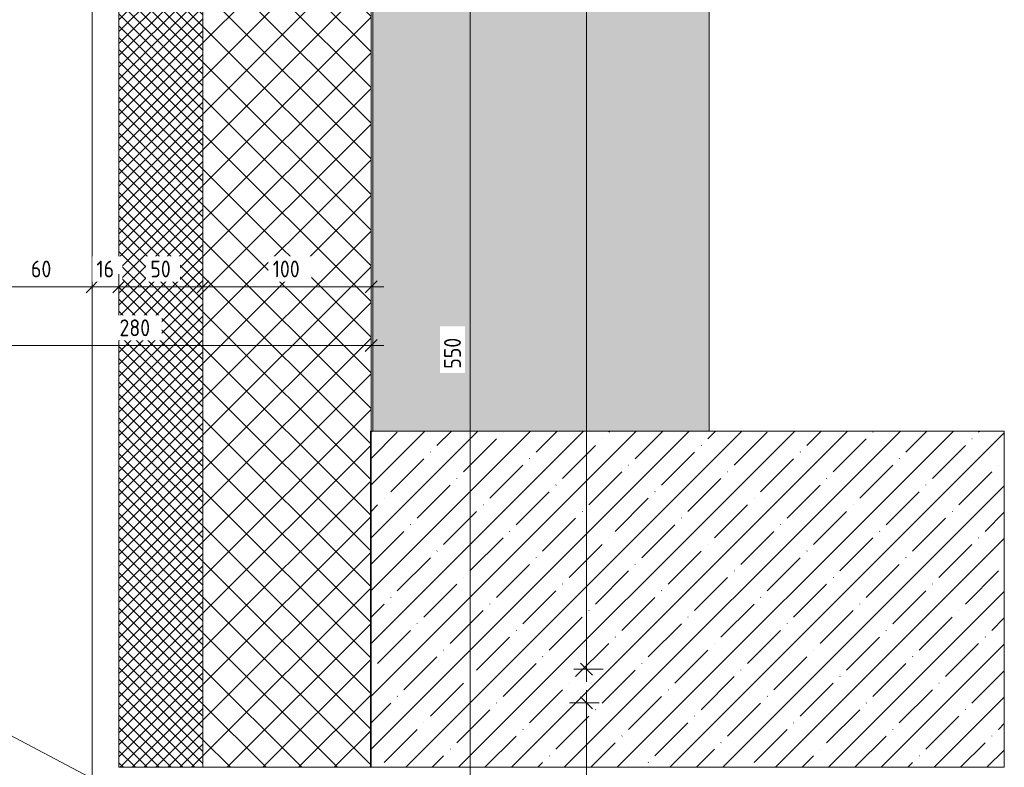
# Model space of a CAD drawing. Header units: millimetres. Extents: x -8934017 to -8932755, y 9525 to 11066.
# Tile 33 of 38: x -8933521 to -8932935, y 10050 to 10495. Entities that reach past the tile are written whole.
import ezdxf

# ---------------------------------------------------------------- set-up
doc = ezdxf.new("R2010")
doc.units = ezdxf.units.MM
for name, color, linetype, lineweight in [('Марки по нескольким категориям', 7, 'Continuous', 9), ('Обобщенные модели', 7, 'Continuous', 18), ('Размеры', 7, 'Continuous', 9), ('Размеры-5', 7, 'Continuous', 9), ('Тонкие линии', 7, 'Continuous', 18), ('Элементы узлов', 7, 'Continuous', 18)]:
    doc.layers.add(name, color=color, linetype=linetype, lineweight=lineweight)
doc.styles.add('GOST Common_1', font='GOST_Common.ttf', dxfattribs={"width": 0.9, "height": 10})
doc.dimstyles.new('ADSK_Основной_2_0', dxfattribs={"dimscale": 304.8, "dimtxt": 10.05715, "dimasz": 0.023196, "dimexe": 0.024606, "dimexo": 0.049213, "dimgap": 0.008202, "dimtad": 1, "dimdec": 0, "dimzin": 0, "dimdsep": 46, "dimtxsty": 'GOST Common_1', "dimblk1": 'OBLIQUE', "dimblk2": 'OBLIQUE', "dimsah": 1, "dimcen": 0.09, "dimdle": 0.024606, "dimazin": 0, "dimtfac": 1, "dimtdec": 4, "dimtix": 1, "dimtmove": 0, "dimatfit": 3, "dimfxl": 1, "dimtvp": 1, "dimtfill": 1, "dimtolj": 1, "dimtzin": 0, "dimarcsym": 2})

# ---------------------------------------------------------------- blocks, each defined once
blk = doc.blocks.new('HILTI_s_Профиль_MFT-T - Профиль MFT-Ta 60x42x1_8 6m-21280767-Сечение 27')
at = {"layer": 'Обобщенные модели'}
blk.add_line((-8933478.08, 10003), (-8933478.08, 10553.6), dxfattribs=at)
blk = doc.blocks.new('DIMBLOCK4-Сечение 27')
at = {"layer": 'Размеры-5'}
for p, q in [((-8933243.09, 10572), (-8933260.59, 10572)), ((-8933253.09, 10022), (-8933253.09, 10572)), ((-8933253.09, 10572), (-8933243.09, 10572)), ((-8933243.09, 10022), (-8933260.59, 10022)), ((-8933253.09, 10022), (-8933243.09, 10022))]:
    blk.add_line(p, q, dxfattribs=at)
at = {"layer": 'Размеры-5', "lineweight": 18}
for p, q in [((-8933253.09, 10572), (-8933256.63, 10575.53)), ((-8933253.09, 10572), (-8933249.56, 10568.46)), ((-8933253.09, 10022), (-8933256.63, 10025.53)), ((-8933253.09, 10022), (-8933249.56, 10018.46))]:
    blk.add_line(p, q, dxfattribs=at)
at = {"layer": 'Размеры-5', "color": 0, "insert": (-8933268.66, 10287.54), "char_height": 10, "width": 22.7053, "attachment_point": 1, "rotation": 90, "line_spacing_factor": 1.022761, "style": 'GOST Common_1', "bg_fill": 3, "box_fill_scale": 1.25, "bg_fill_color": 256, "bg_fill_true_color": 13158600, "bg_fill_transparency": 0}
blk.add_mtext('550', dxfattribs=at)
blk = doc.blocks.new('_Oblique')
at = {"color": 0, "linetype": 'ByBlock', "lineweight": -2}
blk.add_line((-0.5, -0.5), (0.5, 0.5), dxfattribs=at)
blk = doc.blocks.new('DIMBLOCK6-Сечение 27')
at = {"layer": 'Размеры-5'}
for p, q in [((-8933592.52, 10291.29), (-8933592.52, 10308.79)), ((-8933312.08, 10291.29), (-8933312.08, 10308.79)), ((-8933600.02, 10301.29), (-8933304.58, 10301.29)), ((-8933592.52, 10301.29), (-8933592.52, 10291.29)), ((-8933312.08, 10301.29), (-8933312.08, 10291.29))]:
    blk.add_line(p, q, dxfattribs=at)
at = {"layer": 'Размеры-5', "lineweight": 18}
for p, q in [((-8933592.52, 10301.29), (-8933588.99, 10304.83)), ((-8933312.08, 10301.29), (-8933308.55, 10304.83)), ((-8933592.52, 10301.29), (-8933596.06, 10297.76)), ((-8933312.08, 10301.29), (-8933315.62, 10297.76))]:
    blk.add_line(p, q, dxfattribs=at)
at = {"layer": 'Размеры-5', "color": 0, "insert": (-8933461.76, 10316.86), "char_height": 10, "width": 22.7053, "attachment_point": 1, "line_spacing_factor": 1.022761, "style": 'GOST Common_1', "bg_fill": 3, "box_fill_scale": 1.25, "bg_fill_color": 256, "bg_fill_true_color": 13158600, "bg_fill_transparency": 0}
blk.add_mtext('280', dxfattribs=at)
blk = doc.blocks.new('DIMBLOCK8-Сечение 27')
at = {"layer": 'Размеры-5'}
for p, q in [((-8933538.08, 10326.29), (-8933538.08, 10343.79)), ((-8933478.08, 10326.29), (-8933478.08, 10343.79)), ((-8933538.08, 10336.29), (-8933478.08, 10336.29)), ((-8933538.08, 10336.29), (-8933538.08, 10326.29)), ((-8933478.08, 10336.29), (-8933478.08, 10326.29))]:
    blk.add_line(p, q, dxfattribs=at)
at = {"layer": 'Размеры-5', "lineweight": 18}
for p, q in [((-8933538.08, 10336.29), (-8933534.55, 10339.83)), ((-8933478.08, 10336.29), (-8933474.55, 10339.83)), ((-8933538.08, 10336.29), (-8933541.62, 10332.76)), ((-8933478.08, 10336.29), (-8933481.62, 10332.76))]:
    blk.add_line(p, q, dxfattribs=at)
at = {"layer": 'Размеры-5', "color": 0, "insert": (-8933514.39, 10351.86), "char_height": 10, "width": 15.1369, "attachment_point": 1, "line_spacing_factor": 1.022761, "style": 'GOST Common_1', "bg_fill": 3, "box_fill_scale": 1.25, "bg_fill_color": 256, "bg_fill_true_color": 13158600, "bg_fill_transparency": 0}
blk.add_mtext('60', dxfattribs=at)
blk = doc.blocks.new('DIMBLOCK9-Сечение 27')
at = {"layer": 'Размеры-5'}
for p, q in [((-8933478.08, 10326.29), (-8933478.08, 10343.79)), ((-8933462.08, 10326.29), (-8933462.08, 10343.79)), ((-8933478.08, 10336.29), (-8933462.08, 10336.29)), ((-8933478.08, 10336.29), (-8933478.08, 10326.29)), ((-8933462.08, 10336.29), (-8933462.08, 10326.29))]:
    blk.add_line(p, q, dxfattribs=at)
at = {"layer": 'Размеры-5', "lineweight": 18}
for p, q in [((-8933478.08, 10336.29), (-8933474.55, 10339.83)), ((-8933462.08, 10336.29), (-8933458.55, 10339.83)), ((-8933478.08, 10336.29), (-8933481.62, 10332.76)), ((-8933462.08, 10336.29), (-8933465.62, 10332.76))]:
    blk.add_line(p, q, dxfattribs=at)
at = {"layer": 'Размеры-5', "color": 0, "insert": (-8933475.45, 10351.86), "char_height": 10, "width": 12.8868, "attachment_point": 1, "line_spacing_factor": 1.022761, "style": 'GOST Common_1', "bg_fill": 3, "box_fill_scale": 1.25, "bg_fill_color": 256, "bg_fill_true_color": 13158600, "bg_fill_transparency": 0}
blk.add_mtext('16', dxfattribs=at)
blk = doc.blocks.new('DIMBLOCK10-Сечение 27')
at = {"layer": 'Размеры-5'}
for p, q in [((-8933462.08, 10326.29), (-8933462.08, 10343.79)), ((-8933412.08, 10326.29), (-8933412.08, 10343.79)), ((-8933462.08, 10336.29), (-8933412.08, 10336.29)), ((-8933462.08, 10336.29), (-8933462.08, 10326.29)), ((-8933412.08, 10336.29), (-8933412.08, 10326.29))]:
    blk.add_line(p, q, dxfattribs=at)
at = {"layer": 'Размеры-5', "lineweight": 18}
for p, q in [((-8933462.08, 10336.29), (-8933458.55, 10339.83)), ((-8933412.08, 10336.29), (-8933408.55, 10339.83)), ((-8933462.08, 10336.29), (-8933465.62, 10332.76)), ((-8933412.08, 10336.29), (-8933415.62, 10332.76))]:
    blk.add_line(p, q, dxfattribs=at)
at = {"layer": 'Размеры-5', "color": 0, "insert": (-8933443.39, 10351.86), "char_height": 10, "width": 15.1369, "attachment_point": 1, "line_spacing_factor": 1.022761, "style": 'GOST Common_1', "bg_fill": 3, "box_fill_scale": 1.25, "bg_fill_color": 256, "bg_fill_true_color": 13158600, "bg_fill_transparency": 0}
blk.add_mtext('50', dxfattribs=at)
blk = doc.blocks.new('DIMBLOCK11-Сечение 27')
at = {"layer": 'Размеры-5'}
for p, q in [((-8933412.08, 10326.29), (-8933412.08, 10343.79)), ((-8933312.08, 10326.29), (-8933312.08, 10343.79)), ((-8933412.08, 10336.29), (-8933304.58, 10336.29)), ((-8933412.08, 10336.29), (-8933412.08, 10326.29)), ((-8933312.08, 10336.29), (-8933312.08, 10326.29))]:
    blk.add_line(p, q, dxfattribs=at)
at = {"layer": 'Размеры-5', "lineweight": 18}
for p, q in [((-8933412.08, 10336.29), (-8933408.55, 10339.83)), ((-8933312.08, 10336.29), (-8933308.55, 10339.83)), ((-8933412.08, 10336.29), (-8933415.62, 10332.76)), ((-8933312.08, 10336.29), (-8933315.62, 10332.76))]:
    blk.add_line(p, q, dxfattribs=at)
at = {"layer": 'Размеры-5', "color": 0, "insert": (-8933370.61, 10351.86), "char_height": 10, "width": 20.4552, "attachment_point": 1, "line_spacing_factor": 1.022761, "style": 'GOST Common_1', "bg_fill": 3, "box_fill_scale": 1.25, "bg_fill_color": 256, "bg_fill_true_color": 13158600, "bg_fill_transparency": 0}
blk.add_mtext('100', dxfattribs=at)
blk = doc.blocks.new('DIMBLOCK13-Сечение 27')
at = {"layer": 'Размеры-5', "lineweight": 18}
for p, q in [((-8933183.98, 10088.78), (-8933187.52, 10092.31)), ((-8933183.98, 10088.78), (-8933180.45, 10085.24)), ((-8933183.98, 9670.63), (-8933187.52, 9674.16)), ((-8933183.98, 9670.63), (-8933180.45, 9667.09))]:
    blk.add_line(p, q, dxfattribs=at)
at = {"layer": 'Размеры-5'}
for p, q in [((-8933183.98, 10096.28), (-8933183.98, 9663.13)), ((-8933193.98, 10088.78), (-8933176.48, 10088.78)), ((-8933183.98, 10088.78), (-8933193.98, 10088.78)), ((-8933343.96, 9670.63), (-8933176.48, 9670.63)), ((-8933183.98, 9670.63), (-8933343.96, 9670.63))]:
    blk.add_line(p, q, dxfattribs=at)
at = {"layer": 'Размеры-5', "color": 0, "insert": (-8933199.55, 9870.75), "char_height": 10, "width": 21.478, "attachment_point": 1, "rotation": 90, "line_spacing_factor": 1.022761, "style": 'GOST Common_1', "bg_fill": 3, "box_fill_scale": 1.25, "bg_fill_color": 256, "bg_fill_true_color": 13158600, "bg_fill_transparency": 0}
blk.add_mtext('418', dxfattribs=at)
blk = doc.blocks.new('DIMBLOCK14-Сечение 27')
at = {"layer": 'Размеры-5', "lineweight": 18}
for p, q in [((-8933183.98, 10948.78), (-8933187.52, 10952.31)), ((-8933183.98, 10948.78), (-8933180.45, 10945.24)), ((-8933183.98, 10108.78), (-8933187.52, 10112.31)), ((-8933183.98, 10108.78), (-8933180.45, 10105.24))]:
    blk.add_line(p, q, dxfattribs=at)
at = {"layer": 'Размеры-5'}
for p, q in [((-8933183.98, 10101.28), (-8933183.98, 10956.28)), ((-8933343.96, 10948.78), (-8933176.48, 10948.78)), ((-8933183.98, 10948.78), (-8933343.96, 10948.78)), ((-8933173.98, 10108.78), (-8933191.48, 10108.78)), ((-8933183.98, 10108.78), (-8933173.98, 10108.78))]:
    blk.add_line(p, q, dxfattribs=at)
at = {"layer": 'Размеры-5', "color": 0, "insert": (-8933199.55, 10518.89), "char_height": 10, "width": 23.7281, "attachment_point": 1, "rotation": 90, "line_spacing_factor": 1.022761, "style": 'GOST Common_1', "bg_fill": 3, "box_fill_scale": 1.25, "bg_fill_color": 256, "bg_fill_true_color": 13158600, "bg_fill_transparency": 0}
blk.add_mtext('840', dxfattribs=at)

msp = doc.modelspace()

# ---------------------------------------------------------------- hatches: boundary and pattern name
at = {"layer": 'Элементы узлов'}
h = msp.add_hatch(dxfattribs=at)
h.set_pattern_fill('FP_2', color=256, style=0, pattern_type=2)
h.set_pattern_definition([(0, (-8933343.645, 10846.89), (20.32, 5.08), [1.676, -13.564, 1.676, -13.564, -81.28]), (0, (-8933343.645, 10846.89), (20.32, 5.08), [-30.48, 1.676, -28.804, 1.676, -13.564, -35.56]), (0, (-8933343.645, 10846.89), (20.32, 5.08), [-76.2, 1.676, -8.484, 1.676, -23.724]), (120, (-8933336.025, 10849.43), (-14.55941, 15.057636), [1.676, -13.564, 1.676, -13.564, -81.28]), (120, (-8933336.025, 10849.43), (-14.55941, 15.057636), [-30.48, 1.676, -28.804, 1.676, -13.564, -35.56]), (120, (-8933336.025, 10849.43), (-14.55941, 15.057636), [-76.2, 1.676, -8.484, 1.676, -23.724]), (240, (-8933333.485, 10859.59), (-5.76059, -20.137636), [1.676, -13.564, 1.676, -13.564, -81.28]), (240, (-8933333.485, 10859.59), (-5.76059, -20.137636), [-30.48, 1.676, -28.804, 1.676, -13.564, -35.56]), (240, (-8933333.485, 10859.59), (-5.76059, -20.137636), [-76.2, 1.676, -8.484, 1.676, -23.724])])
h.paths.add_polyline_path([(-8933111, 10250.42), (-8933111, 10950.42), (-8933311, 10950.42), (-8933311, 10250.42)])
h.paths.add_polyline_path([(-8933244.07, 10574.01), (-8933244.07, 10574.01), (-8933242.54, 10574.01)])
h = msp.add_hatch(dxfattribs=at)
h.set_pattern_fill('FP_3', color=256, style=0, pattern_type=2)
h.set_pattern_definition([(45, (-8933343.645, 10846.89), (-3.535534, 3.535534), []), (135, (-8933343.645, 10846.89), (-3.535534, -3.535534), [])])
h.paths.add_polyline_path([(-8933436.08, 10050.42), (-8933412.08, 10050.42), (-8933412.08, 10874.73), (-8933440.53, 10874.73), (-8933440.53, 10875.73), (-8933441.96, 10875.73), (-8933441.96, 10920.42), (-8933462.08, 10920.42), (-8933462.08, 10050.42), (-8933440.53, 10050.42)])
h = msp.add_hatch(dxfattribs=at)
h.set_pattern_fill('FP_6', color=256, style=0, pattern_type=2)
h.set_pattern_definition([(45, (-8933343.645, 10846.89), (-10.6066, 10.6066), []), (135, (-8933343.645, 10846.89), (-10.6066, -10.6066), [])])
h.paths.add_polyline_path([(-8933312.08, 10050.42), (-8933312.08, 10874.73), (-8933412.08, 10874.73), (-8933412.08, 10050.42), (-8933312.36, 10050.42)])
h.paths.add_polyline_path([(-8933322.08, 10556.59), (-8933322.08, 10556.6), (-8933322.08, 10563.1)])
h.paths.add_polyline_path([(-8933322.08, 10565.73), (-8933322.08, 10565.73), (-8933322.08, 10565.73)])
h.paths.add_polyline_path([(-8933322.08, 10576.6), (-8933322.08, 10576.6), (-8933322.08, 10577.79)])
h = msp.add_hatch(dxfattribs=at)
h.set_pattern_fill('FP_1', color=256, style=0, pattern_type=2)
h.set_pattern_definition([(45, (-8933343.645, 10846.89), (-15.71545, 15.71545), []), (45, (-8933327.93, 10846.89), (-15.71545, 15.71545), [27.781, -5.556, 0.16764, -5.389])])
h.paths.add_polyline_path([(-8933225.64, 10050.42), (-8932935.44, 10050.42), (-8932935.44, 10250.42), (-8933312.08, 10250.42), (-8933312.08, 10050.42), (-8933241.08, 10050.42)])

# ---------------------------------------------------------------- linework, layer by layer
at = {"layer": 'Марки по нескольким категориям'}
msp.add_line((-8933455.08, 10031.67), (-8933638.49, 10128.31), dxfattribs=at)
at = {"layer": 'Тонкие линии'}
for p, q in [((-8933311, 10950.42), (-8933311, 10250.42)), ((-8933111, 10250.42), (-8933111, 10950.42)), ((-8933462.08, 10920.42), (-8933462.08, 10050.42)), ((-8933412.08, 10874.73), (-8933412.08, 10050.42)), ((-8933412.08, 10050.42), (-8933412.08, 10874.73)), ((-8933312.08, 10050.42), (-8933312.08, 10874.73)), ((-8933311, 10250.42), (-8933312.36, 10250.42)), ((-8933312.36, 10250.42), (-8933312.36, 10050.42)), ((-8933111, 10250.42), (-8933311, 10250.42)), ((-8933311, 10250.42), (-8933111, 10250.42)), ((-8932935.44, 10250.42), (-8933111, 10250.42)), ((-8932935.44, 10050.42), (-8932935.44, 10250.42)), ((-8933462.08, 10050.42), (-8933412.08, 10050.42)), ((-8933412.08, 10050.42), (-8933312.08, 10050.42)), ((-8933312.36, 10050.42), (-8933112.36, 10050.42)), ((-8933112.36, 10050.42), (-8933312.36, 10050.42)), ((-8933112.36, 10050.42), (-8932935.44, 10050.42))]:
    msp.add_line(p, q, dxfattribs=at)

# ---------------------------------------------------------------- block references
at = {"layer": 'Обобщенные модели'}
msp.add_blockref('HILTI_s_Профиль_MFT-T - Профиль MFT-Ta 60x42x1_8 6m-21280767-Сечение 27', (0, 0), dxfattribs=at)

# ---------------------------------------------------------------- next in the draw order: dimensions: what is measured, and where the dimension line sits
at = {"layer": 'Размеры'}
dim = msp.add_linear_dim(base=(-8933253.09, 10572), p1=(-8933258.09, 10022), p2=(-8933258.09, 10572), angle=90, dimstyle='ADSK_Основной_2_0', override={"dimpost": '<>', "dimfxl": 550}, dxfattribs=at)
dim.commit()
dim.dimension.update_dxf_attribs({"geometry": 'DIMBLOCK4-Сечение 27', "text_midpoint": (-8933260.59, 10297)})
for base, p1, p2, override, picture, middle in [((-8933478.08, 10336.29), (-8933538.08, 10341.29), (-8933478.08, 10341.29), {"dimpost": '<>', "dimfxl": 60}, 'DIMBLOCK8-Сечение 27', (-8933508.08, 10343.79)), ((-8933312.08, 10301.29), (-8933592.52, 10306.29), (-8933312.08, 10306.29), {"dimpost": '<>', "dimfxl": 280.437867}, 'DIMBLOCK6-Сечение 27', (-8933452.3, 10308.79))]:
    dim = msp.add_linear_dim(base=base, p1=p1, p2=p2, dimstyle='ADSK_Основной_2_0', override=override, dxfattribs=at)
    dim.commit()
    dim.dimension.update_dxf_attribs({"geometry": picture, "text_midpoint": middle})

# ---------------------------------------------------------------- next in the draw order: dimensions: what is measured, and where the dimension line sits
dim = msp.add_linear_dim(base=(-8933462.08, 10336.29), p1=(-8933478.08, 10341.29), p2=(-8933462.08, 10341.29), dimstyle='ADSK_Основной_2_0', override={"dimpost": '<>', "dimfxl": 16}, dxfattribs=at)
dim.commit()
dim.dimension.update_dxf_attribs({"geometry": 'DIMBLOCK9-Сечение 27', "text_midpoint": (-8933470.08, 10343.79)})
dim = msp.add_linear_dim(base=(-8933183.98, 9670.63), p1=(-8933178.98, 10088.78), p2=(-8933358.96, 9670.63), angle=270, dimstyle='ADSK_Основной_2_0', override={"dimpost": '<>', "dimfxl": 455.237994}, dxfattribs=at)
dim.commit()
dim.dimension.update_dxf_attribs({"geometry": 'DIMBLOCK13-Сечение 27', "text_midpoint": (-8933191.48, 9879.7)})

# ---------------------------------------------------------------- next in the draw order: dimensions: what is measured, and where the dimension line sits
dim = msp.add_linear_dim(base=(-8933412.08, 10336.29), p1=(-8933462.08, 10341.29), p2=(-8933412.08, 10341.29), dimstyle='ADSK_Основной_2_0', override={"dimpost": '<>', "dimfxl": 50}, dxfattribs=at)
dim.commit()
dim.dimension.update_dxf_attribs({"geometry": 'DIMBLOCK10-Сечение 27', "text_midpoint": (-8933437.08, 10343.79)})

# ---------------------------------------------------------------- next in the draw order: dimensions: what is measured, and where the dimension line sits
dim = msp.add_linear_dim(base=(-8933312.08, 10336.29), p1=(-8933412.08, 10341.29), p2=(-8933312.08, 10341.29), dimstyle='ADSK_Основной_2_0', override={"dimpost": '<>', "dimfxl": 100}, dxfattribs=at)
dim.commit()
dim.dimension.update_dxf_attribs({"geometry": 'DIMBLOCK11-Сечение 27', "text_midpoint": (-8933362.08, 10343.79)})

# ---------------------------------------------------------------- next in the draw order: dimensions: what is measured, and where the dimension line sits
dim = msp.add_linear_dim(base=(-8933183.98, 10948.78), p1=(-8933188.98, 10108.78), p2=(-8933358.96, 10948.78), angle=90, dimstyle='ADSK_Основной_2_0', override={"dimpost": '<>', "dimfxl": 857.025041}, dxfattribs=at)
dim.commit()
dim.dimension.update_dxf_attribs({"geometry": 'DIMBLOCK14-Сечение 27', "text_midpoint": (-8933191.48, 10528.78)})

doc.saveas('drawing.dxf')
